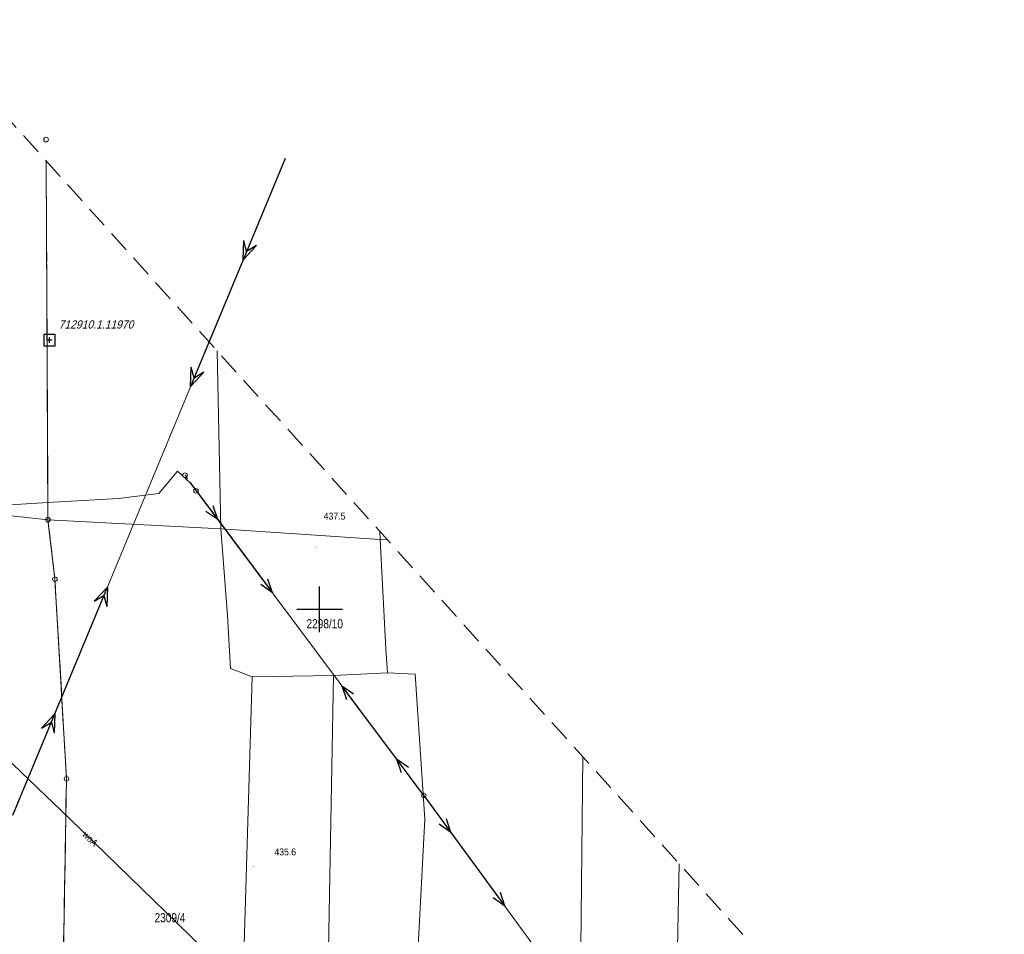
# Model space of a CAD drawing. Header units: metres. Extents: x 7417884 to 7418420, y 5565806 to 5566270.
# Tile 15 of 43: x 7418017 to 7418125, y 5566164 to 5566264. Entities that reach past the tile are written whole.
import ezdxf
from ezdxf.enums import TextEntityAlignment as Align

# ---------------------------------------------------------------- set-up
doc = ezdxf.new("R2010")
doc.units = ezdxf.units.M
for name, pattern in [('1.0_0.5', [1.5, 1, -0.5]), ('2', [0.9, 0.6, -0.3]), ('219-500', [0]), ('egkk-500', [0]), ('suep_nn_500', [0]), ('suep_wn_500', [0]), ('supp_500', [1, 0.5, -0.5])]:
    doc.linetypes.add(name, pattern=pattern)
for name, color, linetype in [('202-punkt graniczny', 7, 'Continuous'), ('203-punkt graniczny', 7, 'Continuous'), ('211-numer działki ewidencyjnej', 7, 'Continuous'), ('217-kontur klasyfikacyjny', 7, 'Continuous'), ('218-kontur użytku gruntowego', 7, 'Continuous'), ('219-działka ewidencyjna', 7, 'Continuous'), ('pikieta naturalna', 7, 'Continuous'), ('pikieta naturalna-Atr2', 7, 'Continuous'), ('przewód elektroenergetyczny niskiego napięcia', 7, 'Continuous'), ('przewód elektroenergetyczny podziemny', 7, 'Continuous'), ('przewód elektroenergetyczny wysokiego napięcia', 7, 'Continuous'), ('przewód wodociągowy', 7, 'Continuous'), ('przewód wodociągowy-Atr1', 7, 'Continuous'), ('Szczegółowa osnowa geodezyjna pozioma', 7, 'Continuous'), ('Szczegółowa osnowa geodezyjna pozioma-Atr103', 7, 'Continuous'), ('słup przewodów napowietrznych', 7, 'Continuous'), ('Zakres', 7, 'Continuous')]:
    doc.layers.add(name, color=color, linetype=linetype)
doc.styles.get("Standard").update_dxf_attribs({"font": 'arial.ttf'})

# ---------------------------------------------------------------- blocks, each defined once
blk = doc.blocks.new('203')
at = {"linetype": 'Continuous', "lineweight": 0}
h = blk.add_hatch(color=0, dxfattribs=at)
edge = h.paths.add_edge_path()
edge.add_arc((0, 0), 0.045, 0, 360)
blk = doc.blocks.new('202')
at = {"color": 0, "linetype": 'Continuous', "lineweight": 0}
blk.add_circle((0, 0), 0.25, dxfattribs=at)
blk = doc.blocks.new('SUEP3')
at = {"color": 0, "linetype": 'Continuous'}
for p, q in [((0, 0), (12.003, 0)), ((12.003, 0), (10.003, 0.75)), ((10.003, 0.75), (11.003, 0)), ((12.003, 0), (10.003, -0.75)), ((11.003, 0), (10.003, -0.75)), ((12.003, 0), (27.003, 0)), ((27.003, 0), (25.003, 0.75)), ((25.003, 0.75), (26.003, 0)), ((27.003, 0), (25.003, -0.75)), ((26.003, 0), (25.003, -0.75))]:
    blk.add_line(p, q, dxfattribs=at)
blk = doc.blocks.new('SM05')
at = {"color": 0, "linetype": 'Continuous', "lineweight": 13}
blk.add_circle((0, 0), 0.25, dxfattribs=at)
blk = doc.blocks.new('SUEP1')
at = {"color": 0, "linetype": 'Continuous'}
for p, q in [((0, 0), (5, 0)), ((5, 0), (3.5, 0.5)), ((5, 0), (3.5, -0.5)), ((5, 0), (15, 0)), ((15, 0), (13.5, 0.5)), ((15, 0), (13.5, -0.5))]:
    blk.add_line(p, q, dxfattribs=at)
blk = doc.blocks.new('PW01')
at = {"linetype": 'Continuous', "lineweight": 13}
h = blk.add_hatch(color=0, dxfattribs=at)
edge = h.paths.add_edge_path()
edge.add_arc((0, 0), 0.045, 0, 360)
blk = doc.blocks.new('US15')
at = {"color": 0, "linetype": 'Continuous', "lineweight": 13}
blk.add_circle((0, 0), 0.25, dxfattribs=at)
blk = doc.blocks.new('OSSP')
at = {"color": 0}
for p, q in [((-0.626, 0.625), (-0.626, -0.625)), ((-0.626, 0.625), (-0.626, -0.625)), ((0.624, 0.625), (-0.626, 0.625)), ((0.624, 0.625), (-0.626, 0.625)), ((0.3, 0), (-0.3, 0)), ((0.3, 0), (-0.3, 0)), ((0, -0.3), (0, 0.3)), ((0, -0.3), (0, 0.3)), ((0.624, -0.625), (0.624, 0.625)), ((0.624, -0.625), (0.624, 0.625)), ((-0.626, -0.625), (0.624, -0.625)), ((-0.626, -0.625), (0.624, -0.625))]:
    blk.add_line(p, q, dxfattribs=at)

msp = doc.modelspace()

# ---------------------------------------------------------------- linework, layer by layer
at = {"color": 0}
for p, q in [((7418050, 5566197.5), (7418050, 5566202.5)), ((7418047.5, 5566200), (7418052.5, 5566200))]:
    msp.add_line(p, q, dxfattribs=at)
at = {"layer": '217-kontur klasyfikacyjny', "color": 92, "linetype": 'egkk-500', "lineweight": 18}
for points in [[(7418020.28, 5566209.79), (7418020.08, 5566249.02)], [(7418020.08, 5566249.02), (7418020.28, 5566209.79)]]:
    msp.add_lwpolyline(points, dxfattribs=at)
at = {"layer": '217-kontur klasyfikacyjny', "color": 92, "linetype": 'egkk-500', "lineweight": 18, "flags": 128}
for points in [[(7418021.04, 5566203.29), (7418020.28, 5566209.79)], [(7418020.28, 5566209.79), (7418021.04, 5566203.29)], [(7418022.3, 5566181.45), (7418021.04, 5566203.29)], [(7418021.04, 5566203.29), (7418022.3, 5566181.45)], [(7418021.22, 5566118.35), (7418022.3, 5566181.45)], [(7418022.3, 5566181.45), (7418021.22, 5566118.35)]]:
    msp.add_lwpolyline(points, dxfattribs=at)
at = {"layer": '218-kontur użytku gruntowego', "color": 3, "linetype": '1.0_0.5', "lineweight": 18, "ltscale": 2}
for points in [[(7418020.28, 5566209.79), (7418020.08, 5566249.02)], [(7418020.08, 5566249.02), (7418020.28, 5566209.79)]]:
    msp.add_lwpolyline(points, dxfattribs=at)
at = {"layer": '218-kontur użytku gruntowego', "color": 3, "linetype": '1.0_0.5', "lineweight": 18, "ltscale": 2, "flags": 128}
for points in [[(7418021.04, 5566203.29), (7418020.28, 5566209.79)], [(7418020.28, 5566209.79), (7418021.04, 5566203.29)], [(7418022.3, 5566181.45), (7418021.04, 5566203.29)], [(7418021.04, 5566203.29), (7418022.3, 5566181.45)], [(7418022.3, 5566181.45), (7418021.22, 5566118.35)], [(7418021.22, 5566118.35), (7418022.3, 5566181.45)]]:
    msp.add_lwpolyline(points, dxfattribs=at)
at = {"layer": '219-działka ewidencyjna', "color": 7, "linetype": '219-500', "lineweight": 18}
for points in [[(7418020.08, 5566249.02), (7418020.27, 5566209.79)], [(7418039.2, 5566208.78), (7418038.8, 5566228.24)], [(7418056.6, 5566208.49), (7418056.61, 5566207.62)], [(7418057.41, 5566207.58), (7418056.61, 5566207.62)], [(7418078.12, 5566117.78), (7418078.8, 5566183.85)], [(7418087.65, 5566087.84), (7418089.33, 5566172.16)]]:
    msp.add_lwpolyline(points, dxfattribs=at)
at = {"layer": '219-działka ewidencyjna', "color": 7, "linetype": '219-500', "lineweight": 18, "flags": 128}
for points in [[(7418020.27, 5566209.79), (7418002.19, 5566211.74)], [(7418021.04, 5566203.29), (7418020.27, 5566209.79)], [(7418020.27, 5566209.79), (7418039.2, 5566208.78)], [(7418056.61, 5566207.62), (7418039.2, 5566208.78)], [(7418039.93, 5566199.3), (7418039.2, 5566208.78)], [(7418057.24, 5566195.63), (7418056.61, 5566207.62)], [(7418021.04, 5566203.29), (7418022.3, 5566181.45)], [(7418040.23, 5566193.51), (7418039.93, 5566199.3)], [(7418057.41, 5566193.04), (7418057.24, 5566195.63)], [(7418042.6, 5566192.6), (7418040.23, 5566193.51)], [(7418042.6, 5566192.6), (7418040.41, 5566118.17)], [(7418042.6, 5566192.6), (7418051.53, 5566192.76)], [(7418049.82, 5566098.8), (7418051.53, 5566192.76)], [(7418057.41, 5566193.04), (7418051.53, 5566192.76)], [(7418057.41, 5566193.04), (7418060.45, 5566192.91)], [(7418060.45, 5566192.91), (7418061.52, 5566177.05)], [(7418021.22, 5566118.35), (7418022.3, 5566181.45)], [(7418058.42, 5566117.98), (7418061.52, 5566177.05)]]:
    msp.add_lwpolyline(points, dxfattribs=at)
at = {"layer": 'przewód elektroenergetyczny niskiego napięcia', "color": 1, "linetype": 'suep_nn_500', "lineweight": 18, "flags": 128}
for points in [[(7418061.4, 5566179.62), (7418035.87, 5566213.8)], [(7418035.87, 5566213.8), (7418061.4, 5566179.62)], [(7418082.37, 5566150.98), (7418061.4, 5566179.62)]]:
    msp.add_lwpolyline(points, dxfattribs=at)
at = {"layer": 'przewód elektroenergetyczny podziemny', "color": 1, "linetype": 'Continuous', "lineweight": 18, "flags": 128}
msp.add_lwpolyline([(7417969.96, 5566205.03), (7417969.98, 5566204.66), (7417983.38, 5566206.62), (7417989.12, 5566207.67), (7417996.4, 5566208.99), (7418007.22, 5566210.85), (7418020.87, 5566211.71), (7418027.98, 5566212.12), (7418032.41, 5566212.67), (7418034.46, 5566215.11), (7418035.87, 5566213.8)], dxfattribs=at)
at = {"layer": 'przewód elektroenergetyczny wysokiego napięcia', "color": 1, "linetype": 'suep_wn_500', "lineweight": 18}
msp.add_lwpolyline([(7418037.9, 5566229.24), (7418016.44, 5566177.48)], dxfattribs=at)
at = {"layer": 'przewód wodociągowy', "color": 5, "linetype": 'Continuous', "lineweight": 18}
msp.add_lwpolyline([(7418400.67, 5566078.36), (7418361.81, 5566080.17), (7418311.47, 5566078.35), (7418266.99, 5566078.53), (7418199.46, 5566077.73), (7418172.41, 5566078.38), (7418138.51, 5566080.55), (7418125.06, 5566082.93), (7418079.46, 5566124.09), (7418042.41, 5566157.9), (7418022.66, 5566177.08), (7418002.17, 5566196.69), (7417986.04, 5566214.2), (7417974, 5566228.06), (7417958.84, 5566235.45), (7417957.4, 5566236.19)], dxfattribs=at)
at = {"layer": 'słup przewodów napowietrznych', "color": 7, "linetype": 'supp_500', "lineweight": 18, "flags": 128}
msp.add_lwpolyline([(7418035.27, 5566214.66), (7418036.47, 5566212.94)], dxfattribs=at)
at = {"layer": 'Zakres', "color": 5, "linetype": '2', "lineweight": 35, "ltscale": 4, "flags": 128}
msp.add_lwpolyline([(7417885.72, 5566102.9), (7418148.19, 5566033.76), (7418303.95, 5566019.62), (7418308.97, 5565858.6), (7418310.47, 5565827.92), (7418402.78, 5565828.69), (7418418.97, 5565829.27), (7418398.66, 5566106.08), (7418342.22, 5566106.08), (7418321.76, 5566106.08), (7418301.3, 5566104.66), (7418135.84, 5566120.54), (7418007.43, 5566263.06), (7417967.57, 5566263.77), (7417884.31, 5566264.47)], close=True, dxfattribs=at)

# ---------------------------------------------------------------- block references
at = {"layer": '202-punkt graniczny', "color": 7, "linetype": 'Continuous', "lineweight": 18}
for p in [(7418020.07, 5566251.36), (7418020.27, 5566209.79), (7418021.04, 5566203.29), (7418022.3, 5566181.45)]:
    msp.add_blockref('202', p, dxfattribs=at)
at = {"layer": '203-punkt graniczny', "color": 7, "linetype": 'Continuous', "lineweight": 18}
for p in [(7418039.2, 5566208.78), (7418056.61, 5566207.62), (7418039.93, 5566199.3), (7418057.24, 5566195.63), (7418040.23, 5566193.51), (7418042.6, 5566192.6), (7418051.53, 5566192.76), (7418057.41, 5566193.04), (7418060.45, 5566192.91), (7418061.52, 5566177.05)]:
    msp.add_blockref('203', p, dxfattribs=at)
at = {"layer": 'pikieta naturalna', "color": 7, "linetype": 'Continuous', "lineweight": 13}
for p in [(7418049.52, 5566206.8), (7418042.77, 5566171.85)]:
    msp.add_blockref('PW01', p, dxfattribs=at)
at = {"layer": 'przewód elektroenergetyczny niskiego napięcia', "color": 1, "linetype": 'Continuous', "lineweight": 18}
for p, rotation in [((7418035.87, 5566213.8), 306.757), ((7418061.4, 5566179.62), 126.757), ((7418061.4, 5566179.62), 306.211)]:
    msp.add_blockref('SUEP1', p, dxfattribs=dict(at, rotation=rotation))
at = {"layer": 'przewód elektroenergetyczny wysokiego napięcia', "color": 1, "linetype": 'Continuous', "lineweight": 18}
for p, rotation in [((7418046.22, 5566249.29), 247.476), ((7418016.44, 5566177.48), 67.476)]:
    msp.add_blockref('SUEP3', p, dxfattribs=dict(at, rotation=rotation))
at = {"layer": 'Szczegółowa osnowa geodezyjna pozioma', "color": 7, "linetype": 'Continuous', "lineweight": 18}
msp.add_blockref('OSSP', (7418020.45, 5566229.42), dxfattribs=at)
at = {"layer": 'słup przewodów napowietrznych', "color": 7, "linetype": 'Continuous', "lineweight": 18}
for name, p in [('SM05', (7418035.27, 5566214.66)), ('SM05', (7418036.47, 5566212.94)), ('US15', (7418061.4, 5566179.62))]:
    msp.add_blockref(name, p, dxfattribs=at)

# ---------------------------------------------------------------- texts
at = {"layer": '211-numer działki ewidencyjnej', "color": 7, "linetype": 'Continuous', "lineweight": 18, "width": 0.79}
msp.add_text('2298/10', height=1, dxfattribs=at).set_placement((7418048.56, 5566197.91))
msp.add_text('2309/4', height=1, dxfattribs=at).set_placement((7418031.94, 5566166.76), align=Align.TOP_LEFT)
at = {"layer": 'pikieta naturalna-Atr2', "color": 7, "width": 0.9}
for s, p in [('437.5', (7418050.45, 5566209.8)), ('435.6', (7418045.06, 5566173.08))]:
    msp.add_text(s, height=0.75, dxfattribs=at).set_placement(p)
at = {"layer": 'przewód wodociągowy-Atr1', "color": 5, "width": 0.9}
msp.add_text('woA', height=0.75, rotation=315.751, dxfattribs=at).set_placement((7418024.24, 5566175.54), align=Align.MIDDLE_LEFT)
at = {"layer": 'Szczegółowa osnowa geodezyjna pozioma-Atr103', "color": 7, "oblique": 15, "width": 0.9}
msp.add_text('712910.1.11970', height=0.9, dxfattribs=at).set_placement((7418021.45, 5566230.42), align=Align.BOTTOM_LEFT)

doc.saveas('drawing.dxf')
